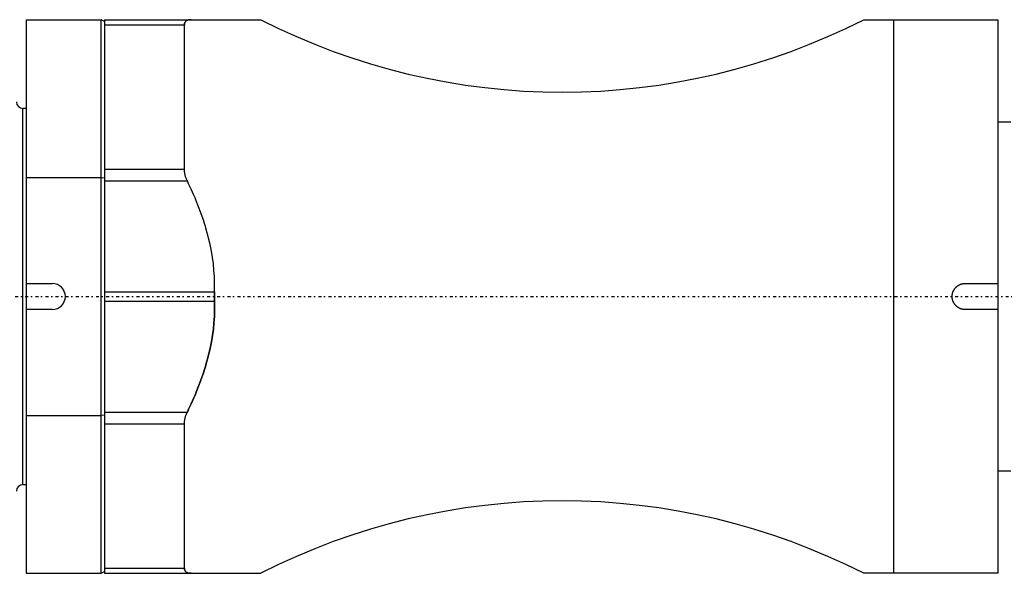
# Model space of a CAD drawing. Extents: x -565 to 345, y -109 to 109.
# Tile 5 of 20: x -314 to -163, y -43 to 43. Entities that reach past the tile are written whole.
import ezdxf

# ---------------------------------------------------------------- set-up
doc = ezdxf.new("R2010")
doc.units = 0
doc.linetypes.add('CENTER', pattern=[1.5, 0.45, -0.5, 0.05, -0.5])
doc.linetypes.add('DASHED', pattern=[2, 1, -1])
for name, color, linetype in [('AM_0', 7, 'CONTINUOUS'), ('AM_3', 7, 'DASHED'), ('AM_7', 7, 'CENTER')]:
    doc.layers.add(name, color=color, linetype=linetype)

msp = doc.modelspace()

# ---------------------------------------------------------------- linework, layer by layer
at = {"layer": 'AM_0', "color": 7, "linetype": 'CONTINUOUS'}
for p, q in [((-313, 42.5), (-301.5, 42.5)), ((-313, 42.5), (-313, -42.5)), ((-301.5, -42.5), (-301.5, 42.5)), ((-301, 42.24), (-301.5, 42.5)), ((-301, 42.5), (-301, -42.5)), ((-301, 42.5), (-277.04, 42.5)), ((-184.56, 42.5), (-164, 42.5)), ((-179.96, -42.5), (-179.96, 42.5)), ((-164, 42.5), (-164, -42.5)), ((-301, 41.71), (-288.73, 41.71)), ((-288.73, 19.55), (-288.73, 41.71)), ((-313, 28.87), (-313.5, 28.87)), ((-313.5, -28.87), (-313.5, 28.87)), ((-162, 26.75), (-164, 26.75)), ((-313, 18.28), (-301.5, 18.28)), ((-301.5, 18.28), (-301, 18.23)), ((-301, 19.55), (-288.73, 19.55)), ((-301, 17.75), (-288.29, 17.75)), ((-313, 2), (-309, 2)), ((-169, 2), (-164, 2)), ((-301, 0.7), (-284.12, 0.7)), ((-301, -0.7), (-284.12, -0.7)), ((-309, -2), (-313, -2)), ((-164, -2), (-169, -2)), ((-301, -17.75), (-288.29, -17.75)), ((-313, -18.28), (-301.5, -18.28)), ((-301, -18.23), (-301.5, -18.28)), ((-301, -19.55), (-288.73, -19.55)), ((-288.73, -41.71), (-288.73, -19.55)), ((-164, -26.75), (-162, -26.75)), ((-313.5, -28.87), (-313, -28.87)), ((-301.5, -42.5), (-301, -42.24)), ((-301, -41.71), (-288.73, -41.71)), ((-313, -42.5), (-301.5, -42.5)), ((-301, -42.5), (-277.04, -42.5)), ((-164, -42.5), (-184.56, -42.5))]:
    msp.add_line(p, q, dxfattribs=at)
for points in [[(-288.73, 41.71, 0), (-288.73, 41.76, 0), (-288.73, 41.85, 0), (-288.71, 41.93, 0), (-288.7, 41.97, 0), (-288.69, 42, 0), (-288.66, 42.07, 0), (-288.62, 42.14, 0), (-288.58, 42.2, 0), (-288.53, 42.25, 0), (-288.47, 42.3, 0), (-288.44, 42.32, 0), (-288.41, 42.34, 0), (-288.35, 42.38, 0), (-288.27, 42.41, 0), (-288.2, 42.44, 0), (-288.11, 42.46, 0), (-288.03, 42.47, 0), (-287.98, 42.48, 0), (-287.94, 42.49, 0), (-287.84, 42.5, 0), (-287.74, 42.5, 0), (-287.69, 42.5, 0)], [(-288.29, 17.75, 0), (-288.31, 17.8, 0), (-288.36, 17.89, 0), (-288.4, 17.99, 0), (-288.42, 18.04, 0), (-288.44, 18.09, 0), (-288.48, 18.19, 0), (-288.51, 18.29, 0), (-288.55, 18.39, 0), (-288.58, 18.49, 0), (-288.6, 18.59, 0), (-288.62, 18.64, 0), (-288.63, 18.69, 0), (-288.65, 18.8, 0), (-288.67, 18.9, 0), (-288.69, 19, 0), (-288.7, 19.1, 0), (-288.72, 19.2, 0), (-288.72, 19.25, 0), (-288.73, 19.3, 0), (-288.73, 19.4, 0), (-288.73, 19.5, 0), (-288.73, 19.55, 0)], [(-284.12, 0.7, 0), (-284.11, 1.17, 0), (-284.11, 2.11, 0), (-284.14, 3.06, 0), (-284.17, 3.54, 0), (-284.21, 4.03, 0), (-284.3, 5, 0), (-284.44, 5.99, 0), (-284.6, 6.97, 0), (-284.8, 7.96, 0), (-285.03, 8.95, 0), (-285.15, 9.44, 0), (-285.29, 9.93, 0), (-285.57, 10.9, 0), (-285.88, 11.87, 0), (-286.21, 12.82, 0), (-286.56, 13.76, 0), (-286.93, 14.68, 0), (-287.11, 15.14, 0), (-287.31, 15.58, 0), (-287.69, 16.46, 0), (-288.09, 17.32, 0), (-288.29, 17.75, 0)], [(-169, -2, 0), (-169.03, -2, 0), (-169.08, -2, 0), (-169.14, -2, 0), (-169.17, -1.99, 0), (-169.2, -1.99, 0), (-169.26, -1.98, 0), (-169.31, -1.98, 0), (-169.37, -1.97, 0), (-169.43, -1.95, 0), (-169.48, -1.94, 0), (-169.51, -1.93, 0), (-169.54, -1.93, 0), (-169.6, -1.91, 0), (-169.65, -1.89, 0), (-169.71, -1.87, 0), (-169.77, -1.85, 0), (-169.82, -1.82, 0), (-169.85, -1.81, 0), (-169.87, -1.8, 0), (-169.93, -1.77, 0), (-169.98, -1.74, 0), (-170, -1.73, 0), (-170.03, -1.71, 0), (-170.08, -1.68, 0), (-170.13, -1.65, 0), (-170.15, -1.63, 0), (-170.18, -1.62, 0), (-170.22, -1.58, 0), (-170.27, -1.55, 0), (-170.31, -1.51, 0), (-170.35, -1.47, 0), (-170.39, -1.43, 0), (-170.41, -1.41, 0), (-170.43, -1.39, 0), (-170.47, -1.35, 0), (-170.51, -1.31, 0), (-170.55, -1.27, 0), (-170.58, -1.22, 0), (-170.62, -1.18, 0), (-170.63, -1.15, 0), (-170.65, -1.13, 0), (-170.68, -1.08, 0), (-170.71, -1.03, 0), (-170.74, -0.98, 0), (-170.77, -0.93, 0), (-170.8, -0.87, 0), (-170.81, -0.85, 0), (-170.82, -0.82, 0), (-170.85, -0.77, 0), (-170.87, -0.71, 0), (-170.89, -0.65, 0), (-170.91, -0.6, 0), (-170.93, -0.54, 0), (-170.93, -0.51, 0), (-170.94, -0.48, 0), (-170.95, -0.43, 0), (-170.97, -0.37, 0), (-170.98, -0.31, 0), (-170.98, -0.26, 0), (-170.99, -0.2, 0), (-170.99, -0.17, 0), (-171, -0.14, 0), (-171, -0.08, 0), (-171, -0.03, 0), (-171, 0, 0), (-171, 0.03, 0), (-171, 0.08, 0), (-171, 0.14, 0), (-170.99, 0.17, 0), (-170.99, 0.2, 0), (-170.98, 0.26, 0), (-170.98, 0.31, 0), (-170.97, 0.37, 0), (-170.95, 0.43, 0), (-170.94, 0.48, 0), (-170.93, 0.51, 0), (-170.93, 0.54, 0), (-170.91, 0.6, 0), (-170.89, 0.65, 0), (-170.87, 0.71, 0), (-170.85, 0.77, 0), (-170.82, 0.82, 0), (-170.81, 0.85, 0), (-170.8, 0.87, 0), (-170.77, 0.93, 0), (-170.74, 0.98, 0), (-170.71, 1.03, 0), (-170.68, 1.08, 0), (-170.65, 1.13, 0), (-170.63, 1.15, 0), (-170.62, 1.18, 0), (-170.58, 1.22, 0), (-170.55, 1.27, 0), (-170.51, 1.31, 0), (-170.47, 1.35, 0), (-170.43, 1.39, 0), (-170.41, 1.41, 0), (-170.39, 1.43, 0), (-170.35, 1.47, 0), (-170.31, 1.51, 0), (-170.27, 1.55, 0), (-170.22, 1.58, 0), (-170.18, 1.62, 0), (-170.15, 1.63, 0), (-170.13, 1.65, 0), (-170.08, 1.68, 0), (-170.03, 1.71, 0), (-170, 1.73, 0), (-169.98, 1.74, 0), (-169.93, 1.77, 0), (-169.87, 1.8, 0), (-169.85, 1.81, 0), (-169.82, 1.82, 0), (-169.77, 1.85, 0), (-169.71, 1.87, 0), (-169.65, 1.89, 0), (-169.6, 1.91, 0), (-169.54, 1.93, 0), (-169.51, 1.93, 0), (-169.48, 1.94, 0), (-169.43, 1.95, 0), (-169.37, 1.97, 0), (-169.31, 1.98, 0), (-169.26, 1.98, 0), (-169.2, 1.99, 0), (-169.17, 1.99, 0), (-169.14, 2, 0), (-169.08, 2, 0), (-169.03, 2, 0), (-169, 2, 0)], [(-284.12, -0.7, 0), (-284.13, -0.47, 0), (-284.13, 0, 0), (-284.13, 0.47, 0), (-284.12, 0.7, 0)], [(-288.29, -17.75, 0), (-288.09, -17.32, 0), (-287.69, -16.46, 0), (-287.31, -15.58, 0), (-287.11, -15.14, 0), (-286.93, -14.68, 0), (-286.56, -13.76, 0), (-286.21, -12.82, 0), (-285.88, -11.87, 0), (-285.57, -10.9, 0), (-285.29, -9.93, 0), (-285.15, -9.44, 0), (-285.03, -8.95, 0), (-284.8, -7.96, 0), (-284.6, -6.97, 0), (-284.44, -5.99, 0), (-284.3, -5, 0), (-284.21, -4.03, 0), (-284.17, -3.54, 0), (-284.14, -3.06, 0), (-284.11, -2.11, 0), (-284.11, -1.17, 0), (-284.12, -0.7, 0)], [(-288.73, -19.55, 0), (-288.73, -19.5, 0), (-288.73, -19.4, 0), (-288.73, -19.3, 0), (-288.72, -19.25, 0), (-288.72, -19.2, 0), (-288.7, -19.1, 0), (-288.69, -19, 0), (-288.67, -18.9, 0), (-288.65, -18.8, 0), (-288.63, -18.69, 0), (-288.62, -18.64, 0), (-288.6, -18.59, 0), (-288.58, -18.49, 0), (-288.55, -18.39, 0), (-288.51, -18.29, 0), (-288.48, -18.19, 0), (-288.44, -18.09, 0), (-288.42, -18.04, 0), (-288.4, -17.99, 0), (-288.36, -17.89, 0), (-288.31, -17.8, 0), (-288.29, -17.75, 0)], [(-287.69, -42.5, 0), (-287.74, -42.5, 0), (-287.84, -42.5, 0), (-287.94, -42.49, 0), (-287.98, -42.48, 0), (-288.03, -42.47, 0), (-288.11, -42.46, 0), (-288.19, -42.44, 0), (-288.27, -42.41, 0), (-288.34, -42.38, 0), (-288.41, -42.34, 0), (-288.44, -42.32, 0), (-288.47, -42.3, 0), (-288.53, -42.25, 0), (-288.58, -42.2, 0), (-288.62, -42.14, 0), (-288.66, -42.07, 0), (-288.69, -42, 0), (-288.7, -41.97, 0), (-288.71, -41.93, 0), (-288.73, -41.85, 0), (-288.73, -41.76, 0), (-288.73, -41.71, 0)]]:
    msp.add_polyline3d(points, dxfattribs=at)
for centre, radius, start, end in [((-230.8, 133), 101.63, 242.9343, 297.0657), ((-313.5, 29.87), 1, 180, 270), ((-309, 0), 2, 270, 90), ((-313.5, -29.87), 1, 90, 180), ((-230.8, -133), 101.63, 62.9343, 117.0657)]:
    msp.add_arc(centre, radius, start, end, dxfattribs=at)
at = {"layer": 'AM_3', "color": 6, "linetype": 'DASHED'}
for points in [[(-287.69, 42.5, 0), (-287.74, 42.5, 0), (-287.84, 42.5, 0), (-287.94, 42.49, 0), (-287.98, 42.48, 0), (-288.03, 42.47, 0), (-288.11, 42.46, 0), (-288.19, 42.44, 0), (-288.27, 42.41, 0), (-288.34, 42.38, 0), (-288.41, 42.34, 0), (-288.44, 42.32, 0), (-288.47, 42.3, 0), (-288.53, 42.25, 0), (-288.58, 42.2, 0), (-288.62, 42.14, 0), (-288.66, 42.07, 0), (-288.69, 42, 0), (-288.7, 41.97, 0), (-288.71, 41.93, 0), (-288.73, 41.85, 0), (-288.73, 41.76, 0), (-288.73, 41.71, 0)], [(-284.12, 0.7, 0), (-284.13, 0.47, 0), (-284.13, 0, 0), (-284.13, -0.47, 0), (-284.12, -0.7, 0)], [(-284.12, -0.7, 0), (-284.11, -1.17, 0), (-284.11, -2.11, 0), (-284.14, -3.06, 0), (-284.17, -3.54, 0), (-284.21, -4.03, 0), (-284.3, -5, 0), (-284.44, -5.99, 0), (-284.6, -6.97, 0), (-284.8, -7.96, 0), (-285.03, -8.95, 0), (-285.15, -9.44, 0), (-285.29, -9.93, 0), (-285.57, -10.9, 0), (-285.88, -11.87, 0), (-286.21, -12.82, 0), (-286.56, -13.76, 0), (-286.93, -14.68, 0), (-287.11, -15.14, 0), (-287.31, -15.58, 0), (-287.69, -16.46, 0), (-288.09, -17.32, 0), (-288.29, -17.75, 0)], [(-288.73, -41.71, 0), (-288.73, -41.76, 0), (-288.73, -41.85, 0), (-288.71, -41.93, 0), (-288.7, -41.97, 0), (-288.69, -42, 0), (-288.66, -42.07, 0), (-288.62, -42.14, 0), (-288.58, -42.2, 0), (-288.53, -42.25, 0), (-288.47, -42.3, 0), (-288.44, -42.32, 0), (-288.41, -42.34, 0), (-288.35, -42.38, 0), (-288.27, -42.41, 0), (-288.2, -42.44, 0), (-288.11, -42.46, 0), (-288.03, -42.47, 0), (-287.98, -42.48, 0), (-287.94, -42.49, 0), (-287.84, -42.5, 0), (-287.74, -42.5, 0), (-287.69, -42.5, 0)]]:
    msp.add_polyline3d(points, dxfattribs=at)
at = {"layer": 'AM_7', "color": 4, "linetype": 'CENTER'}
msp.add_line((-342.59, 0), (88.2, 0), dxfattribs=at)

doc.saveas('drawing.dxf')
